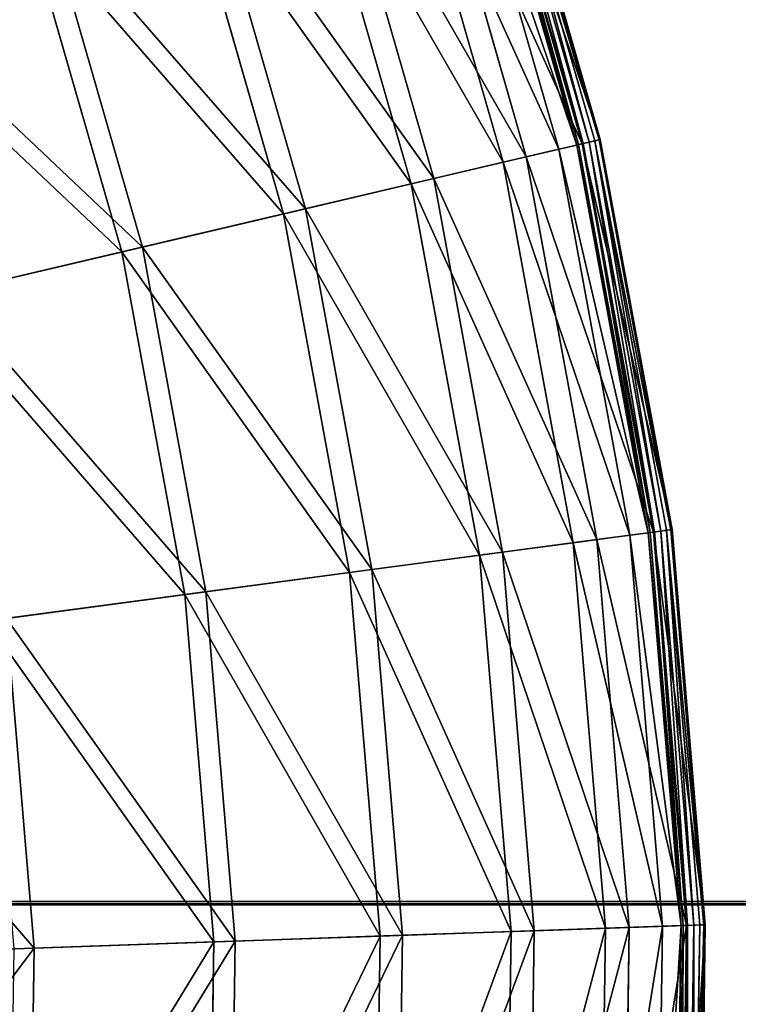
# Model space of a CAD drawing. Extents: x 0 to 1840, y 0 to 334.
# Tile 60 of 109: x 306 to 336, y 169 to 210. Entities that reach past the tile are written whole.
import ezdxf

# ---------------------------------------------------------------- set-up
doc = ezdxf.new("R2010")
doc.units = 0
doc.layers.get('0').update_dxf_attribs({"color": 13, "linetype": 'CONTINUOUS'})

# ---------------------------------------------------------------- blocks, each defined once
blk = doc.blocks.new('GROUP_4')
for p, q in [((329.455, 205.508, 0.45), (324.939, 221.209, 0.45)), ((325.014, 221.234, 0.204), (329.532, 205.526, 0.204)), ((325.156, 221.283, 16.173), (329.678, 205.56, 16.173)), ((325.196, 221.296, 0.03), (329.719, 205.57, 0.03)), ((325.436, 221.378, -0.025), (329.965, 205.628, -0.025)), ((330.206, 205.685, 0.055), (325.669, 221.458, 0.055)), ((330.375, 205.724, 0.246), (325.834, 221.514, 0.246)), ((325.885, 221.532, 0.499), (330.428, 205.737, 0.499)), ((328.707, 205.332, 16.074), (324.212, 220.96, 16.074)), ((322.905, 220.514, 32.19), (327.362, 205.016, 32.19)), ((326.405, 204.791, 31.994), (321.974, 220.196, 31.994)), ((319.177, 219.241, 47.897), (323.528, 204.114, 47.897)), ((322.594, 203.895, 47.606), (318.269, 218.931, 47.606)), ((314.009, 217.475, 63.143), (318.211, 202.864, 63.143)), ((317.31, 202.652, 62.759), (313.133, 217.176, 62.759)), ((307.449, 215.235, 77.78), (311.464, 201.277, 77.78)), ((310.603, 201.075, 77.308), (306.613, 214.949, 77.308)), ((329.678, 205.56, 16.173), (330.428, 205.737, 0.499)), ((330.206, 205.685, 0.055), (329.965, 205.628, -0.025)), ((330.375, 205.724, 0.246), (330.206, 205.685, 0.055)), ((333.174, 189.542, 0.055), (330.206, 205.685, 0.055)), ((330.428, 205.737, 0.499), (330.375, 205.724, 0.246)), ((333.347, 189.565, 0.246), (330.375, 205.724, 0.246)), ((330.428, 205.737, 0.499), (333.401, 189.573, 0.499)), ((328.707, 205.332, 16.074), (326.405, 204.791, 31.994)), ((327.362, 205.016, 32.19), (329.678, 205.56, 16.173)), ((329.455, 205.508, 0.45), (328.707, 205.332, 16.074)), ((331.648, 189.339, 16.074), (328.707, 205.332, 16.074)), ((329.455, 205.508, 0.45), (329.532, 205.526, 0.204)), ((332.41, 189.44, 0.45), (329.455, 205.508, 0.45)), ((329.532, 205.526, 0.204), (329.719, 205.57, 0.03)), ((329.532, 205.526, 0.204), (332.488, 189.451, 0.204)), ((329.678, 205.56, 16.173), (332.637, 189.471, 16.173)), ((329.719, 205.57, 0.03), (329.965, 205.628, -0.025)), ((329.719, 205.57, 0.03), (332.679, 189.476, 0.03)), ((329.965, 205.628, -0.025), (332.93, 189.51, -0.025)), ((323.528, 204.114, 47.897), (327.362, 205.016, 32.19)), ((327.362, 205.016, 32.19), (330.279, 189.156, 32.19)), ((326.405, 204.791, 31.994), (322.594, 203.895, 47.606)), ((329.304, 189.026, 31.994), (326.405, 204.791, 31.994)), ((318.211, 202.864, 63.143), (323.528, 204.114, 47.897)), ((323.528, 204.114, 47.897), (326.374, 188.634, 47.897)), ((322.594, 203.895, 47.606), (317.31, 202.652, 62.759)), ((325.424, 188.507, 47.606), (322.594, 203.895, 47.606)), ((311.464, 201.277, 77.78), (318.211, 202.864, 63.143)), ((318.211, 202.864, 63.143), (320.961, 187.911, 63.143)), ((317.31, 202.652, 62.759), (310.603, 201.075, 77.308)), ((320.043, 187.788, 62.759), (317.31, 202.652, 62.759)), ((303.35, 199.369, 91.669), (311.464, 201.277, 77.78)), ((311.464, 201.277, 77.78), (314.09, 186.993, 77.78)), ((310.603, 201.075, 77.308), (302.539, 199.179, 91.112)), ((313.215, 186.876, 77.308), (310.603, 201.075, 77.308)), ((331.648, 189.339, 16.074), (329.304, 189.026, 31.994)), ((330.279, 189.156, 32.19), (332.637, 189.471, 16.173)), ((332.41, 189.44, 0.45), (331.648, 189.339, 16.074)), ((333.007, 173.134, 16.074), (331.648, 189.339, 16.074)), ((332.41, 189.44, 0.45), (332.488, 189.451, 0.204)), ((333.775, 173.16, 0.45), (332.41, 189.44, 0.45)), ((332.488, 189.451, 0.204), (332.679, 189.476, 0.03)), ((332.488, 189.451, 0.204), (333.855, 173.163, 0.204)), ((332.637, 189.471, 16.173), (333.401, 189.573, 0.499)), ((332.637, 189.471, 16.173), (334.004, 173.168, 16.173)), ((332.679, 189.476, 0.03), (332.93, 189.51, -0.025)), ((332.679, 189.476, 0.03), (334.047, 173.17, 0.03)), ((333.174, 189.542, 0.055), (332.93, 189.51, -0.025)), ((332.93, 189.51, -0.025), (334.3, 173.179, -0.025)), ((333.347, 189.565, 0.246), (333.174, 189.542, 0.055)), ((334.546, 173.187, 0.055), (333.174, 189.542, 0.055)), ((333.401, 189.573, 0.499), (333.347, 189.565, 0.246)), ((334.72, 173.193, 0.246), (333.347, 189.565, 0.246)), ((333.401, 189.573, 0.499), (334.775, 173.195, 0.499)), ((329.304, 189.026, 31.994), (325.424, 188.507, 47.606)), ((326.374, 188.634, 47.897), (330.279, 189.156, 32.19)), ((330.645, 173.052, 31.994), (329.304, 189.026, 31.994)), ((330.279, 189.156, 32.19), (331.627, 173.086, 32.19)), ((325.424, 188.507, 47.606), (320.043, 187.788, 62.759)), ((320.961, 187.911, 63.143), (326.374, 188.634, 47.897)), ((326.732, 172.916, 47.606), (325.424, 188.507, 47.606)), ((326.374, 188.634, 47.897), (327.69, 172.95, 47.897)), ((320.043, 187.788, 62.759), (313.215, 186.876, 77.308)), ((314.09, 186.993, 77.78), (320.961, 187.911, 63.143)), ((321.307, 172.729, 62.759), (320.043, 187.788, 62.759)), ((320.961, 187.911, 63.143), (322.232, 172.761, 63.143)), ((313.215, 186.876, 77.308), (305.004, 185.78, 91.112)), ((305.829, 185.89, 91.669), (314.09, 186.993, 77.78)), ((314.421, 172.49, 77.308), (313.215, 186.876, 77.308)), ((314.09, 186.993, 77.78), (315.305, 172.521, 77.78)), ((305.829, 185.89, 91.669), (306.975, 172.232, 91.669)), ((330.645, 173.052, 31.994), (326.732, 172.916, 47.606)), ((327.69, 172.95, 47.897), (331.627, 173.086, 32.19)), ((330.412, 157.024, 31.994), (330.645, 173.052, 31.994)), ((333.007, 173.134, 16.074), (330.645, 173.052, 31.994)), ((331.627, 173.086, 32.19), (331.394, 156.961, 32.19)), ((331.627, 173.086, 32.19), (334.004, 173.168, 16.173)), ((332.772, 156.874, 16.074), (333.007, 173.134, 16.074)), ((333.775, 173.16, 0.45), (333.007, 173.134, 16.074)), ((333.539, 156.825, 0.45), (333.775, 173.16, 0.45)), ((333.855, 173.163, 0.204), (333.618, 156.82, 0.204)), ((334.004, 173.168, 16.173), (333.768, 156.81, 16.173)), ((333.775, 173.16, 0.45), (333.855, 173.163, 0.204)), ((334.047, 173.17, 0.03), (333.81, 156.808, 0.03)), ((333.855, 173.163, 0.204), (334.047, 173.17, 0.03)), ((334.004, 173.168, 16.173), (334.775, 173.195, 0.499)), ((334.047, 173.17, 0.03), (334.3, 173.179, -0.025)), ((334.3, 173.179, -0.025), (334.062, 156.792, -0.025)), ((334.546, 173.187, 0.055), (334.3, 173.179, -0.025)), ((334.309, 156.776, 0.055), (334.546, 173.187, 0.055)), ((334.482, 156.765, 0.246), (334.72, 173.193, 0.246)), ((334.775, 173.195, 0.499), (334.537, 156.761, 0.499)), ((334.72, 173.193, 0.246), (334.546, 173.187, 0.055)), ((334.775, 173.195, 0.499), (334.72, 173.193, 0.246)), ((321.307, 172.729, 62.759), (314.421, 172.49, 77.308)), ((315.305, 172.521, 77.78), (322.232, 172.761, 63.143)), ((321.088, 157.617, 62.759), (321.307, 172.729, 62.759)), ((326.732, 172.916, 47.606), (321.307, 172.729, 62.759)), ((322.232, 172.761, 63.143), (322.012, 157.559, 63.143)), ((322.232, 172.761, 63.143), (327.69, 172.95, 47.897)), ((326.505, 157.273, 47.606), (326.732, 172.916, 47.606)), ((327.69, 172.95, 47.897), (327.462, 157.212, 47.897)), ((297.323, 171.898, 104.675), (306.975, 172.232, 91.669)), ((314.421, 172.49, 77.308), (306.143, 172.204, 91.112)), ((306.975, 172.232, 91.669), (306.777, 158.528, 91.669)), ((306.975, 172.232, 91.669), (315.305, 172.521, 77.78)), ((314.212, 158.055, 77.308), (314.421, 172.49, 77.308)), ((315.305, 172.521, 77.78), (315.094, 157.999, 77.78))]:
    blk.add_line(p, q)
mesh = blk.add_polyface()
corners = [(329.678, 205.56, 16.173), (322.905, 220.514, 32.19), (327.362, 205.016, 32.19), (325.156, 221.283, 16.173)]
mesh.append_faces([[corners[k] for k in face] for face in [(0, 1, 2), (1, 0, 3)]], dxfattribs={"vtx0": -1})
mesh = blk.add_polyface()
corners = [(324.212, 220.96, 16.074), (329.455, 205.508, 0.45), (328.707, 205.332, 16.074), (324.939, 221.209, 0.45)]
mesh.append_faces([[corners[k] for k in face] for face in [(0, 1, 2), (1, 0, 3)]], dxfattribs={"vtx0": -1})
mesh = blk.add_polyface()
corners = [(324.939, 221.209, 0.45), (329.532, 205.526, 0.204), (329.455, 205.508, 0.45), (325.014, 221.234, 0.204)]
mesh.append_faces([[corners[k] for k in face] for face in [(0, 1, 2), (1, 0, 3)]], dxfattribs={"vtx0": -1})
mesh = blk.add_polyface()
corners = [(325.196, 221.296, 0.03), (329.532, 205.526, 0.204), (325.014, 221.234, 0.204), (329.719, 205.57, 0.03)]
mesh.append_faces([[corners[k] for k in face] for face in [(0, 1, 2), (1, 0, 3)]], dxfattribs={"vtx0": -1})
mesh = blk.add_polyface()
corners = [(330.428, 205.737, 0.499), (325.156, 221.283, 16.173), (329.678, 205.56, 16.173), (325.885, 221.532, 0.499)]
mesh.append_faces([[corners[k] for k in face] for face in [(0, 1, 2), (1, 0, 3)]], dxfattribs={"vtx0": -1})
mesh = blk.add_polyface()
corners = [(325.436, 221.378, -0.025), (329.719, 205.57, 0.03), (325.196, 221.296, 0.03), (329.965, 205.628, -0.025)]
mesh.append_faces([[corners[k] for k in face] for face in [(0, 1, 2), (1, 0, 3)]], dxfattribs={"vtx0": -1})
mesh = blk.add_polyface()
corners = [(325.669, 221.458, 0.055), (329.965, 205.628, -0.025), (325.436, 221.378, -0.025), (330.206, 205.685, 0.055)]
mesh.append_faces([[corners[k] for k in face] for face in [(0, 1, 2), (1, 0, 3)]], dxfattribs={"vtx0": -1})
mesh = blk.add_polyface()
corners = [(325.669, 221.458, 0.055), (330.375, 205.724, 0.246), (330.206, 205.685, 0.055), (325.834, 221.514, 0.246)]
mesh.append_faces([[corners[k] for k in face] for face in [(0, 1, 2), (1, 0, 3)]], dxfattribs={"vtx0": -1})
mesh = blk.add_polyface()
corners = [(325.834, 221.514, 0.246), (330.428, 205.737, 0.499), (330.375, 205.724, 0.246), (325.885, 221.532, 0.499)]
mesh.append_faces([[corners[k] for k in face] for face in [(0, 1, 2), (1, 0, 3)]], dxfattribs={"vtx0": -1})
mesh = blk.add_polyface()
corners = [(321.974, 220.196, 31.994), (328.707, 205.332, 16.074), (326.405, 204.791, 31.994), (324.212, 220.96, 16.074)]
mesh.append_faces([[corners[k] for k in face] for face in [(0, 1, 2), (1, 0, 3)]], dxfattribs={"vtx0": -1})
mesh = blk.add_polyface()
corners = [(327.362, 205.016, 32.19), (319.177, 219.241, 47.897), (323.528, 204.114, 47.897), (322.905, 220.514, 32.19)]
mesh.append_faces([[corners[k] for k in face] for face in [(0, 1, 2), (1, 0, 3)]], dxfattribs={"vtx0": -1})
mesh = blk.add_polyface()
corners = [(318.269, 218.931, 47.606), (326.405, 204.791, 31.994), (322.594, 203.895, 47.606), (321.974, 220.196, 31.994)]
mesh.append_faces([[corners[k] for k in face] for face in [(0, 1, 2), (1, 0, 3)]], dxfattribs={"vtx0": -1})
mesh = blk.add_polyface()
corners = [(323.528, 204.114, 47.897), (314.009, 217.475, 63.143), (318.211, 202.864, 63.143), (319.177, 219.241, 47.897)]
mesh.append_faces([[corners[k] for k in face] for face in [(0, 1, 2), (1, 0, 3)]], dxfattribs={"vtx0": -1})
mesh = blk.add_polyface()
corners = [(313.133, 217.176, 62.759), (322.594, 203.895, 47.606), (317.31, 202.652, 62.759), (318.269, 218.931, 47.606)]
mesh.append_faces([[corners[k] for k in face] for face in [(0, 1, 2), (1, 0, 3)]], dxfattribs={"vtx0": -1})
mesh = blk.add_polyface()
corners = [(318.211, 202.864, 63.143), (307.449, 215.235, 77.78), (311.464, 201.277, 77.78), (314.009, 217.475, 63.143)]
mesh.append_faces([[corners[k] for k in face] for face in [(0, 1, 2), (1, 0, 3)]], dxfattribs={"vtx0": -1})
mesh = blk.add_polyface()
corners = [(306.613, 214.949, 77.308), (317.31, 202.652, 62.759), (310.603, 201.075, 77.308), (313.133, 217.176, 62.759)]
mesh.append_faces([[corners[k] for k in face] for face in [(0, 1, 2), (1, 0, 3)]], dxfattribs={"vtx0": -1})
mesh = blk.add_polyface()
corners = [(311.464, 201.277, 77.78), (299.562, 212.541, 91.669), (303.35, 199.369, 91.669), (307.449, 215.235, 77.78)]
mesh.append_faces([[corners[k] for k in face] for face in [(0, 1, 2), (1, 0, 3)]], dxfattribs={"vtx0": -1})
mesh = blk.add_polyface()
corners = [(298.774, 212.272, 91.112), (310.603, 201.075, 77.308), (302.539, 199.179, 91.112), (306.613, 214.949, 77.308)]
mesh.append_faces([[corners[k] for k in face] for face in [(0, 1, 2), (1, 0, 3)]], dxfattribs={"vtx0": -1})
mesh = blk.add_polyface()
corners = [(333.401, 189.573, 0.499), (329.678, 205.56, 16.173), (332.637, 189.471, 16.173), (330.428, 205.737, 0.499)]
mesh.append_faces([[corners[k] for k in face] for face in [(0, 1, 2), (1, 0, 3)]], dxfattribs={"vtx0": -1})
mesh = blk.add_polyface()
corners = [(330.206, 205.685, 0.055), (332.93, 189.51, -0.025), (329.965, 205.628, -0.025), (333.174, 189.542, 0.055)]
mesh.append_faces([[corners[k] for k in face] for face in [(0, 1, 2), (1, 0, 3)]], dxfattribs={"vtx0": -1})
mesh = blk.add_polyface()
corners = [(330.206, 205.685, 0.055), (333.347, 189.565, 0.246), (333.174, 189.542, 0.055), (330.375, 205.724, 0.246)]
mesh.append_faces([[corners[k] for k in face] for face in [(0, 1, 2), (1, 0, 3)]], dxfattribs={"vtx0": -1})
mesh = blk.add_polyface()
corners = [(330.375, 205.724, 0.246), (333.401, 189.573, 0.499), (333.347, 189.565, 0.246), (330.428, 205.737, 0.499)]
mesh.append_faces([[corners[k] for k in face] for face in [(0, 1, 2), (1, 0, 3)]], dxfattribs={"vtx0": -1})
mesh = blk.add_polyface()
corners = [(326.405, 204.791, 31.994), (331.648, 189.339, 16.074), (329.304, 189.026, 31.994), (328.707, 205.332, 16.074)]
mesh.append_faces([[corners[k] for k in face] for face in [(0, 1, 2), (1, 0, 3)]], dxfattribs={"vtx0": -1})
mesh = blk.add_polyface()
corners = [(332.637, 189.471, 16.173), (327.362, 205.016, 32.19), (330.279, 189.156, 32.19), (329.678, 205.56, 16.173)]
mesh.append_faces([[corners[k] for k in face] for face in [(0, 1, 2), (1, 0, 3)]], dxfattribs={"vtx0": -1})
mesh = blk.add_polyface()
corners = [(328.707, 205.332, 16.074), (332.41, 189.44, 0.45), (331.648, 189.339, 16.074), (329.455, 205.508, 0.45)]
mesh.append_faces([[corners[k] for k in face] for face in [(0, 1, 2), (1, 0, 3)]], dxfattribs={"vtx0": -1})
mesh = blk.add_polyface()
corners = [(329.455, 205.508, 0.45), (332.488, 189.451, 0.204), (332.41, 189.44, 0.45), (329.532, 205.526, 0.204)]
mesh.append_faces([[corners[k] for k in face] for face in [(0, 1, 2), (1, 0, 3)]], dxfattribs={"vtx0": -1})
mesh = blk.add_polyface()
corners = [(329.719, 205.57, 0.03), (332.488, 189.451, 0.204), (329.532, 205.526, 0.204), (332.679, 189.476, 0.03)]
mesh.append_faces([[corners[k] for k in face] for face in [(0, 1, 2), (1, 0, 3)]], dxfattribs={"vtx0": -1})
mesh = blk.add_polyface()
corners = [(329.965, 205.628, -0.025), (332.679, 189.476, 0.03), (329.719, 205.57, 0.03), (332.93, 189.51, -0.025)]
mesh.append_faces([[corners[k] for k in face] for face in [(0, 1, 2), (1, 0, 3)]], dxfattribs={"vtx0": -1})
mesh = blk.add_polyface()
corners = [(330.279, 189.156, 32.19), (323.528, 204.114, 47.897), (326.374, 188.634, 47.897), (327.362, 205.016, 32.19)]
mesh.append_faces([[corners[k] for k in face] for face in [(0, 1, 2), (1, 0, 3)]], dxfattribs={"vtx0": -1})
mesh = blk.add_polyface()
corners = [(322.594, 203.895, 47.606), (329.304, 189.026, 31.994), (325.424, 188.507, 47.606), (326.405, 204.791, 31.994)]
mesh.append_faces([[corners[k] for k in face] for face in [(0, 1, 2), (1, 0, 3)]], dxfattribs={"vtx0": -1})
mesh = blk.add_polyface()
corners = [(326.374, 188.634, 47.897), (318.211, 202.864, 63.143), (320.961, 187.911, 63.143), (323.528, 204.114, 47.897)]
mesh.append_faces([[corners[k] for k in face] for face in [(0, 1, 2), (1, 0, 3)]], dxfattribs={"vtx0": -1})
mesh = blk.add_polyface()
corners = [(317.31, 202.652, 62.759), (325.424, 188.507, 47.606), (320.043, 187.788, 62.759), (322.594, 203.895, 47.606)]
mesh.append_faces([[corners[k] for k in face] for face in [(0, 1, 2), (1, 0, 3)]], dxfattribs={"vtx0": -1})
mesh = blk.add_polyface()
corners = [(320.961, 187.911, 63.143), (311.464, 201.277, 77.78), (314.09, 186.993, 77.78), (318.211, 202.864, 63.143)]
mesh.append_faces([[corners[k] for k in face] for face in [(0, 1, 2), (1, 0, 3)]], dxfattribs={"vtx0": -1})
mesh = blk.add_polyface()
corners = [(310.603, 201.075, 77.308), (320.043, 187.788, 62.759), (313.215, 186.876, 77.308), (317.31, 202.652, 62.759)]
mesh.append_faces([[corners[k] for k in face] for face in [(0, 1, 2), (1, 0, 3)]], dxfattribs={"vtx0": -1})
mesh = blk.add_polyface()
corners = [(314.09, 186.993, 77.78), (303.35, 199.369, 91.669), (305.829, 185.89, 91.669), (311.464, 201.277, 77.78)]
mesh.append_faces([[corners[k] for k in face] for face in [(0, 1, 2), (1, 0, 3)]], dxfattribs={"vtx0": -1})
mesh = blk.add_polyface()
corners = [(302.539, 199.179, 91.112), (313.215, 186.876, 77.308), (305.004, 185.78, 91.112), (310.603, 201.075, 77.308)]
mesh.append_faces([[corners[k] for k in face] for face in [(0, 1, 2), (1, 0, 3)]], dxfattribs={"vtx0": -1})
mesh = blk.add_polyface()
corners = [(329.304, 189.026, 31.994), (333.007, 173.134, 16.074), (330.645, 173.052, 31.994), (331.648, 189.339, 16.074)]
mesh.append_faces([[corners[k] for k in face] for face in [(0, 1, 2), (1, 0, 3)]], dxfattribs={"vtx0": -1})
mesh = blk.add_polyface()
corners = [(334.004, 173.168, 16.173), (330.279, 189.156, 32.19), (331.627, 173.086, 32.19), (332.637, 189.471, 16.173)]
mesh.append_faces([[corners[k] for k in face] for face in [(0, 1, 2), (1, 0, 3)]], dxfattribs={"vtx0": -1})
mesh = blk.add_polyface()
corners = [(331.648, 189.339, 16.074), (333.775, 173.16, 0.45), (333.007, 173.134, 16.074), (332.41, 189.44, 0.45)]
mesh.append_faces([[corners[k] for k in face] for face in [(0, 1, 2), (1, 0, 3)]], dxfattribs={"vtx0": -1})
mesh = blk.add_polyface()
corners = [(332.41, 189.44, 0.45), (333.855, 173.163, 0.204), (333.775, 173.16, 0.45), (332.488, 189.451, 0.204)]
mesh.append_faces([[corners[k] for k in face] for face in [(0, 1, 2), (1, 0, 3)]], dxfattribs={"vtx0": -1})
mesh = blk.add_polyface()
corners = [(332.679, 189.476, 0.03), (333.855, 173.163, 0.204), (332.488, 189.451, 0.204), (334.047, 173.17, 0.03)]
mesh.append_faces([[corners[k] for k in face] for face in [(0, 1, 2), (1, 0, 3)]], dxfattribs={"vtx0": -1})
mesh = blk.add_polyface()
corners = [(334.775, 173.195, 0.499), (332.637, 189.471, 16.173), (334.004, 173.168, 16.173), (333.401, 189.573, 0.499)]
mesh.append_faces([[corners[k] for k in face] for face in [(0, 1, 2), (1, 0, 3)]], dxfattribs={"vtx0": -1})
mesh = blk.add_polyface()
corners = [(332.93, 189.51, -0.025), (334.047, 173.17, 0.03), (332.679, 189.476, 0.03), (334.3, 173.179, -0.025)]
mesh.append_faces([[corners[k] for k in face] for face in [(0, 1, 2), (1, 0, 3)]], dxfattribs={"vtx0": -1})
mesh = blk.add_polyface()
corners = [(333.174, 189.542, 0.055), (334.3, 173.179, -0.025), (332.93, 189.51, -0.025), (334.546, 173.187, 0.055)]
mesh.append_faces([[corners[k] for k in face] for face in [(0, 1, 2), (1, 0, 3)]], dxfattribs={"vtx0": -1})
mesh = blk.add_polyface()
corners = [(333.174, 189.542, 0.055), (334.72, 173.193, 0.246), (334.546, 173.187, 0.055), (333.347, 189.565, 0.246)]
mesh.append_faces([[corners[k] for k in face] for face in [(0, 1, 2), (1, 0, 3)]], dxfattribs={"vtx0": -1})
mesh = blk.add_polyface()
corners = [(333.347, 189.565, 0.246), (334.775, 173.195, 0.499), (334.72, 173.193, 0.246), (333.401, 189.573, 0.499)]
mesh.append_faces([[corners[k] for k in face] for face in [(0, 1, 2), (1, 0, 3)]], dxfattribs={"vtx0": -1})
mesh = blk.add_polyface()
corners = [(325.424, 188.507, 47.606), (330.645, 173.052, 31.994), (326.732, 172.916, 47.606), (329.304, 189.026, 31.994)]
mesh.append_faces([[corners[k] for k in face] for face in [(0, 1, 2), (1, 0, 3)]], dxfattribs={"vtx0": -1})
mesh = blk.add_polyface()
corners = [(331.627, 173.086, 32.19), (326.374, 188.634, 47.897), (327.69, 172.95, 47.897), (330.279, 189.156, 32.19)]
mesh.append_faces([[corners[k] for k in face] for face in [(0, 1, 2), (1, 0, 3)]], dxfattribs={"vtx0": -1})
mesh = blk.add_polyface()
corners = [(320.043, 187.788, 62.759), (326.732, 172.916, 47.606), (321.307, 172.729, 62.759), (325.424, 188.507, 47.606)]
mesh.append_faces([[corners[k] for k in face] for face in [(0, 1, 2), (1, 0, 3)]], dxfattribs={"vtx0": -1})
mesh = blk.add_polyface()
corners = [(327.69, 172.95, 47.897), (320.961, 187.911, 63.143), (322.232, 172.761, 63.143), (326.374, 188.634, 47.897)]
mesh.append_faces([[corners[k] for k in face] for face in [(0, 1, 2), (1, 0, 3)]], dxfattribs={"vtx0": -1})
mesh = blk.add_polyface()
corners = [(313.215, 186.876, 77.308), (321.307, 172.729, 62.759), (314.421, 172.49, 77.308), (320.043, 187.788, 62.759)]
mesh.append_faces([[corners[k] for k in face] for face in [(0, 1, 2), (1, 0, 3)]], dxfattribs={"vtx0": -1})
mesh = blk.add_polyface()
corners = [(322.232, 172.761, 63.143), (314.09, 186.993, 77.78), (315.305, 172.521, 77.78), (320.961, 187.911, 63.143)]
mesh.append_faces([[corners[k] for k in face] for face in [(0, 1, 2), (1, 0, 3)]], dxfattribs={"vtx0": -1})
mesh = blk.add_polyface()
corners = [(305.004, 185.78, 91.112), (314.421, 172.49, 77.308), (306.143, 172.204, 91.112), (313.215, 186.876, 77.308)]
mesh.append_faces([[corners[k] for k in face] for face in [(0, 1, 2), (1, 0, 3)]], dxfattribs={"vtx0": -1})
mesh = blk.add_polyface()
corners = [(315.305, 172.521, 77.78), (305.829, 185.89, 91.669), (306.975, 172.232, 91.669), (314.09, 186.993, 77.78)]
mesh.append_faces([[corners[k] for k in face] for face in [(0, 1, 2), (1, 0, 3)]], dxfattribs={"vtx0": -1})
mesh = blk.add_polyface()
corners = [(306.975, 172.232, 91.669), (296.257, 184.611, 104.675), (297.323, 171.898, 104.675), (305.829, 185.89, 91.669)]
mesh.append_faces([[corners[k] for k in face] for face in [(0, 1, 2), (1, 0, 3)]], dxfattribs={"vtx0": -1})
mesh = blk.add_polyface()
corners = [(326.505, 157.273, 47.606), (330.645, 173.052, 31.994), (330.412, 157.024, 31.994), (326.732, 172.916, 47.606)]
mesh.append_faces([[corners[k] for k in face] for face in [(0, 1, 2), (1, 0, 3)]], dxfattribs={"vtx0": -1})
mesh = blk.add_polyface()
corners = [(331.627, 173.086, 32.19), (327.462, 157.212, 47.897), (331.394, 156.961, 32.19), (327.69, 172.95, 47.897)]
mesh.append_faces([[corners[k] for k in face] for face in [(0, 1, 2), (1, 0, 3)]], dxfattribs={"vtx0": -1})
mesh = blk.add_polyface()
corners = [(330.412, 157.024, 31.994), (333.007, 173.134, 16.074), (332.772, 156.874, 16.074), (330.645, 173.052, 31.994)]
mesh.append_faces([[corners[k] for k in face] for face in [(0, 1, 2), (1, 0, 3)]], dxfattribs={"vtx0": -1})
mesh = blk.add_polyface()
corners = [(334.004, 173.168, 16.173), (331.394, 156.961, 32.19), (333.768, 156.81, 16.173), (331.627, 173.086, 32.19)]
mesh.append_faces([[corners[k] for k in face] for face in [(0, 1, 2), (1, 0, 3)]], dxfattribs={"vtx0": -1})
mesh = blk.add_polyface()
corners = [(332.772, 156.874, 16.074), (333.775, 173.16, 0.45), (333.539, 156.825, 0.45), (333.007, 173.134, 16.074)]
mesh.append_faces([[corners[k] for k in face] for face in [(0, 1, 2), (1, 0, 3)]], dxfattribs={"vtx0": -1})
mesh = blk.add_polyface()
corners = [(333.539, 156.825, 0.45), (333.855, 173.163, 0.204), (333.618, 156.82, 0.204), (333.775, 173.16, 0.45)]
mesh.append_faces([[corners[k] for k in face] for face in [(0, 1, 2), (1, 0, 3)]], dxfattribs={"vtx0": -1})
mesh = blk.add_polyface()
corners = [(333.855, 173.163, 0.204), (333.81, 156.808, 0.03), (333.618, 156.82, 0.204), (334.047, 173.17, 0.03)]
mesh.append_faces([[corners[k] for k in face] for face in [(0, 1, 2), (1, 0, 3)]], dxfattribs={"vtx0": -1})
mesh = blk.add_polyface()
corners = [(334.775, 173.195, 0.499), (333.768, 156.81, 16.173), (334.537, 156.761, 0.499), (334.004, 173.168, 16.173)]
mesh.append_faces([[corners[k] for k in face] for face in [(0, 1, 2), (1, 0, 3)]], dxfattribs={"vtx0": -1})
mesh = blk.add_polyface()
corners = [(334.047, 173.17, 0.03), (334.062, 156.792, -0.025), (333.81, 156.808, 0.03), (334.3, 173.179, -0.025)]
mesh.append_faces([[corners[k] for k in face] for face in [(0, 1, 2), (1, 0, 3)]], dxfattribs={"vtx0": -1})
mesh = blk.add_polyface()
corners = [(334.3, 173.179, -0.025), (334.309, 156.776, 0.055), (334.062, 156.792, -0.025), (334.546, 173.187, 0.055)]
mesh.append_faces([[corners[k] for k in face] for face in [(0, 1, 2), (1, 0, 3)]], dxfattribs={"vtx0": -1})
mesh = blk.add_polyface()
corners = [(334.309, 156.776, 0.055), (334.72, 173.193, 0.246), (334.482, 156.765, 0.246), (334.546, 173.187, 0.055)]
mesh.append_faces([[corners[k] for k in face] for face in [(0, 1, 2), (1, 0, 3)]], dxfattribs={"vtx0": -1})
mesh = blk.add_polyface()
corners = [(334.482, 156.765, 0.246), (334.775, 173.195, 0.499), (334.537, 156.761, 0.499), (334.72, 173.193, 0.246)]
mesh.append_faces([[corners[k] for k in face] for face in [(0, 1, 2), (1, 0, 3)]], dxfattribs={"vtx0": -1})
mesh = blk.add_polyface()
corners = [(314.212, 158.055, 77.308), (321.307, 172.729, 62.759), (321.088, 157.617, 62.759), (314.421, 172.49, 77.308)]
mesh.append_faces([[corners[k] for k in face] for face in [(0, 1, 2), (1, 0, 3)]], dxfattribs={"vtx0": -1})
mesh = blk.add_polyface()
corners = [(322.232, 172.761, 63.143), (315.094, 157.999, 77.78), (322.012, 157.559, 63.143), (315.305, 172.521, 77.78)]
mesh.append_faces([[corners[k] for k in face] for face in [(0, 1, 2), (1, 0, 3)]], dxfattribs={"vtx0": -1})
mesh = blk.add_polyface()
corners = [(321.088, 157.617, 62.759), (326.732, 172.916, 47.606), (326.505, 157.273, 47.606), (321.307, 172.729, 62.759)]
mesh.append_faces([[corners[k] for k in face] for face in [(0, 1, 2), (1, 0, 3)]], dxfattribs={"vtx0": -1})
mesh = blk.add_polyface()
corners = [(327.69, 172.95, 47.897), (322.012, 157.559, 63.143), (327.462, 157.212, 47.897), (322.232, 172.761, 63.143)]
mesh.append_faces([[corners[k] for k in face] for face in [(0, 1, 2), (1, 0, 3)]], dxfattribs={"vtx0": -1})
mesh = blk.add_polyface()
corners = [(306.975, 172.232, 91.669), (297.139, 159.142, 104.675), (306.777, 158.528, 91.669), (297.323, 171.898, 104.675)]
mesh.append_faces([[corners[k] for k in face] for face in [(0, 1, 2), (1, 0, 3)]], dxfattribs={"vtx0": -1})
mesh = blk.add_polyface()
corners = [(305.945, 158.581, 91.112), (314.421, 172.49, 77.308), (314.212, 158.055, 77.308), (306.143, 172.204, 91.112)]
mesh.append_faces([[corners[k] for k in face] for face in [(0, 1, 2), (1, 0, 3)]], dxfattribs={"vtx0": -1})
mesh = blk.add_polyface()
corners = [(315.305, 172.521, 77.78), (306.777, 158.528, 91.669), (315.094, 157.999, 77.78), (306.975, 172.232, 91.669)]
mesh.append_faces([[corners[k] for k in face] for face in [(0, 1, 2), (1, 0, 3)]], dxfattribs={"vtx0": -1})
blk = doc.blocks.new('COMPONENT_7')
blk.add_blockref('GROUP_4', (0, 0))
blk = doc.blocks.new('DIFFERENCE_4')
for p, q in [((1.25, 49), (961.25, 49)), ((961.25, 1), (1.25, 1))]:
    blk.add_line(p, q)
mesh = blk.add_polyface()
corners = [(1.25, 49.5, 0.134), (961.25, 49), (1.25, 49), (961.25, 49.5, 0.134)]
mesh.append_faces([[corners[k] for k in face] for face in [(0, 1, 2), (1, 0, 3)]], dxfattribs={"vtx0": -1})
mesh = blk.add_polyface()
corners = [(961.25, 49), (1.25, 1), (1.25, 49), (961.25, 1)]
mesh.append_faces([[corners[k] for k in face] for face in [(0, 1, 2), (1, 0, 3)]], dxfattribs={"vtx0": -1})
mesh = blk.add_polyface()
corners = [(961.25, 1), (1.25, 0.5, 0.134), (1.25, 1), (961.25, 0.5, 0.134)]
mesh.append_faces([[corners[k] for k in face] for face in [(0, 1, 2), (1, 0, 3)]], dxfattribs={"vtx0": -1})
blk = doc.blocks.new('GROUP_29')
at = {"xscale": 0.7999999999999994, "rotation": 339.6}
blk.add_blockref('DIFFERENCE_4', (123.016, 1762.087, 160.612), dxfattribs=at)
at = {"extrusion": (0, 1, -4.996e-16), "rotation": 180}
blk.add_blockref('COMPONENT_7', (0.025, 334.775, 1507.994), dxfattribs=at)

msp = doc.modelspace()

# ---------------------------------------------------------------- block references
at = {"extrusion": (0, -1, -4.996e-16)}
msp.add_blockref('GROUP_29', (0, 0, -334.295), dxfattribs=at)

doc.saveas('drawing.dxf')
